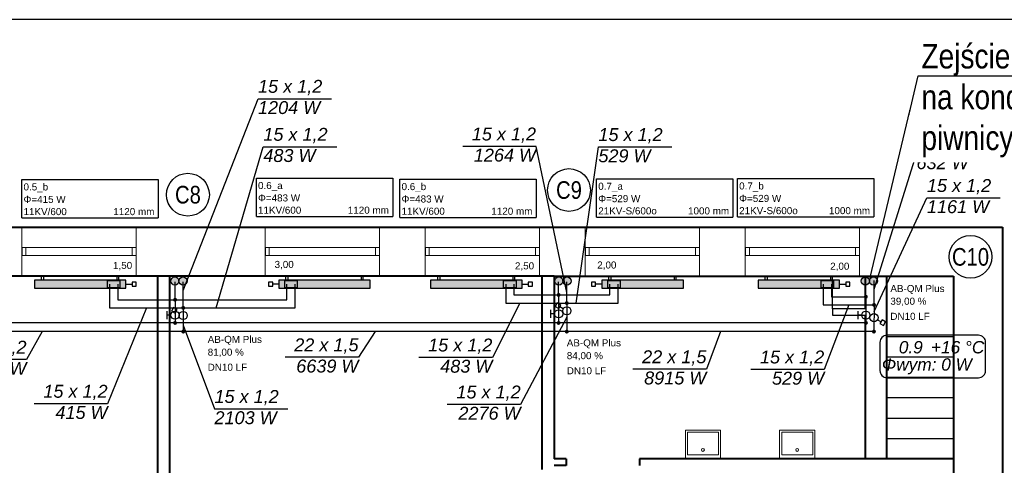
# Model space of a CAD drawing. Header units: millimetres. Extents: x 50532 to 99257, y 49161 to 61325.
# Tile 15 of 95: x 66514 to 67720, y 51515 to 52061. Entities that reach past the tile are written whole.
import ezdxf
from ezdxf import colors
from ezdxf.entities.mleader import LeaderData, LeaderLine
from ezdxf.enums import TextEntityAlignment as Align
from ezdxf.lldxf.tags import DXFTag
from ezdxf.math import Vec2, Vec3

# ---------------------------------------------------------------- set-up
doc = ezdxf.new("R2010")
doc.units = ezdxf.units.MM
for name, color, linetype, lineweight in [('cienka', 250, 'Continuous', 18), ('gruba', 8, 'Continuous', 40), ('IS_OPIS', 7, 'Continuous', 9), ('KRESKOWANIE', 9, 'Continuous', 0), ('średnia', 8, 'Continuous', 25)]:
    doc.layers.add(name, color=color, linetype=linetype, lineweight=lineweight)
for name, color, linetype in [('CP_UCSSPEC', 8, 'Continuous'), ('IS_Opisy_działek_Therm', 7, 'SOLID'), ('IS_Text_Armatury_Therm', 7, 'Continuous'), ('IS_Text_Konstrukcji', 7, 'Continuous'), ('IS_Text_Odbiornikow_Therm', 7, 'Continuous'), ('TABELKA', 7, 'Continuous')]:
    doc.layers.add(name, color=color, linetype=linetype)
for name, color, linetype, true_color in [('IS_Armatura_podłączeniowa_grz._dolnozas.', 7, 'SOLID', 0x000000), ('IS_Armatura_Therm', 7, 'SOLID', 0x000000), ('IS_Grafika', 7, 'SOLID', 0x000000), ('IS_Grzejniki_Plan_rzut', 7, 'SOLID', 0x000000)]:
    doc.layers.add(name, color=color, linetype=linetype, true_color=true_color)
doc.layers.add('IS_Powrót', color=5, linetype='DASH', lineweight=30, true_color=0x0000ff)
doc.layers.add('IS_Zasilanie', color=1, linetype='SOLID', lineweight=30, true_color=0xff0000)
doc.styles.add('ARIAL', font='ARIALN.TTF')
doc.styles.add('Arial Narrow_1', font='ARIALN.TTF')
doc.styles.add('CP_ATTR', font='romans.shx')
doc.styles.get("Standard").update_dxf_attribs({"font": 'GOTHIC.TTF'})
tags = doc.linetypes.add('DASH', pattern=[15, 10, -5]).pattern_tags.tags
tags[6:7] = [DXFTag(74, 4), DXFTag(75, 0), DXFTag(340, '0'), DXFTag(46, 0.0), DXFTag(50, 0.0), DXFTag(44, 0.0), DXFTag(45, 0.0)]
tags[4:5] = [DXFTag(74, 4), DXFTag(75, 0), DXFTag(340, '0'), DXFTag(46, 0.0), DXFTag(50, 0.0), DXFTag(44, 0.0), DXFTag(45, 0.0)]
tags = doc.linetypes.add('SOLID', pattern=[10, 10, 0]).pattern_tags.tags
tags[6:7] = [DXFTag(74, 4), DXFTag(75, 0), DXFTag(340, '0'), DXFTag(46, 0.0), DXFTag(50, 0.0), DXFTag(44, 0.0), DXFTag(45, 0.0)]
tags[4:5] = [DXFTag(74, 4), DXFTag(75, 0), DXFTag(340, '0'), DXFTag(46, 0.0), DXFTag(50, 0.0), DXFTag(44, 0.0), DXFTag(45, 0.0)]

# ---------------------------------------------------------------- blocks, each defined once
blk = doc.blocks.new('cp_insbp_1')
blk.add_point((0, 0))
at = {"style": 'CP_ATTR', "flags": 9}
for tag in ['FORM', 'TYPE', 'ID', 'WIDTH', 'HEIGHT', 'SYSTEM', 'VERSION', 'PIPE', 'OTHER']:
    blk.add_attdef(tag, text='', height=0.00005, dxfattribs=at).set_placement((-1, 1), align=Align.MIDDLE_LEFT)
blk = doc.blocks.new('cp_insbp_2')
blk.add_point((0, 0))
at = {"style": 'CP_ATTR', "flags": 9}
for tag in ['FORM', 'TYPE', 'ID', 'WIDTH', 'HEIGHT', 'SYSTEM', 'VERSION', 'PIPE', 'OTHER']:
    blk.add_attdef(tag, text='', height=0.00005, dxfattribs=at).set_placement((-1, 1), align=Align.MIDDLE_LEFT)
blk = doc.blocks.new('cp_insbp_3')
blk.add_point((0, 0))
at = {"style": 'CP_ATTR', "flags": 9}
for tag in ['OTHER', 'PIPE', 'VERSION', 'SYSTEM', 'HEIGHT', 'WIDTH', 'ID', 'TYPE', 'FORM']:
    blk.add_attdef(tag, text='', height=0.00005, dxfattribs=at).set_placement((-1, 1), align=Align.MIDDLE_LEFT)
blk = doc.blocks.new('2DARZ_115a_f5x525s')
for p, q in [((-21.5, 0), (21.5, 0)), ((-21.5, 0), (-21.5, -35)), ((21.5, 0), (21.5, -35)), ((-19, -5), (19, -5)), ((-19, -5), (-19, -32.5)), ((19, -5), (19, -32.5)), ((-21.5, -35), (21.5, -35)), ((-19, -32.5), (19, -32.5))]:
    blk.add_line(p, q)
blk.add_circle((0, -10.9), 1.75)
at = {"layer": 'CP_UCSSPEC', "xscale": 0.005, "yscale": 0.005, "zscale": 0.005}
for name, p in [('cp_insbp_2', (-21.5, 0)), ('cp_insbp_1', (0, 0)), ('cp_insbp_3', (21.5, 0))]:
    blk.add_blockref(name, p, dxfattribs=at)
at = {"style": 'CP_ATTR', "flags": 9}
for tag in ['OTHER', 'PRICE', 'WEIGHT', 'CHARACTER', 'ORDER-NO', 'PRODUCT-TYPE', 'ARTICLE', 'PRODUCER', 'NUMBER', 'GROUP', 'NAME']:
    blk.add_attdef(tag, text='', height=0.00005, dxfattribs=at).set_placement((-9.4, -1.2), align=Align.MIDDLE_LEFT)
blk = doc.blocks.new('G$CD8E8D5A8')
at = {"layer": 'cienka'}
for p, q in [((3446, 2228.5), (3446, 2168.5)), ((3586, 2228.5), (3586, 2168.5)), ((3744, 2228.5), (3744, 2168.5)), ((3884, 2228.5), (3884, 2168.5)), ((3940, 2228.5), (3940, 2168.5)), ((4080, 2228.5), (4080, 2168.5)), ((4136, 2228.5), (4136, 2168.5)), ((4276, 2228.5), (4276, 2168.5)), ((4332, 2228.5), (4332, 2168.5)), ((4472, 2228.5), (4472, 2168.5)), ((3586, 2203.5), (3446, 2203.5)), ((3451, 2203.5), (3451, 2193.5)), ((3581, 2203.5), (3581, 2193.5)), ((3884, 2203.5), (3744, 2203.5)), ((3749, 2203.5), (3749, 2193.5)), ((3879, 2203.5), (3879, 2193.5)), ((4080, 2203.5), (3940, 2203.5)), ((3945, 2203.5), (3945, 2193.5)), ((4075, 2203.5), (4075, 2193.5)), ((4276, 2203.5), (4136, 2203.5)), ((4141, 2203.5), (4141, 2193.5)), ((4271, 2203.5), (4271, 2193.5)), ((4472, 2203.5), (4332, 2203.5)), ((4337, 2203.5), (4337, 2193.5)), ((4467, 2203.5), (4467, 2193.5)), ((3586, 2193.5), (3446, 2193.5)), ((3884, 2193.5), (3744, 2193.5)), ((4080, 2193.5), (3940, 2193.5)), ((4276, 2193.5), (4136, 2193.5)), ((4472, 2193.5), (4332, 2193.5))]:
    blk.add_line(p, q, dxfattribs=at)
at = {"layer": 'gruba'}
for p, q in [((2481, 2228.5), (4647, 2228.5)), ((4647, 2228.5), (4647, 1926.5)), ((4098, 2168.5), (2481, 2168.5)), ((3612, 2168.5), (3612, 1592.5)), ((3627, 2168.5), (3627, 1547.5)), ((4083, 2168.5), (4083, 1931.5)), ((4098, 2168.5), (4587, 2168.5)), ((4098, 2168.5), (4098, 1944.5)), ((4479, 2168.5), (4479, 2128.5)), ((4505, 2168.5), (4505, 1944.5)), ((4587, 2168.5), (4587, 1926.5)), ((4479, 2120.5), (4479, 1944.5)), ((4112.5, 1944.5), (4098, 1944.5)), ((4112.5, 1944.5), (4112.5, 1936.5)), ((4587, 1944.5), (4202.5, 1944.5)), ((4202.5, 1944.5), (4202.5, 1936.5)), ((4112.5, 1936.5), (4098, 1936.5))]:
    blk.add_line(p, q, dxfattribs=at)
at = {"layer": 'średnia'}
for p, q in [((3446, 2203.5), (3446, 2193.5)), ((3744, 2203.5), (3744, 2193.5)), ((3940, 2203.5), (3940, 2193.5)), ((4136, 2203.5), (4136, 2193.5)), ((4332, 2203.5), (4332, 2193.5)), ((4439, 2128.5), (4439, 2168.5)), ((4479, 2168.5), (4479, 2128.5)), ((4479, 2128.5), (4439, 2128.5)), ((4439, 2128.5), (4439, 2120.5)), ((4439, 2120.5), (4479, 2120.5)), ((4505, 2094.5), (4587, 2094.5)), ((4505, 2069.5), (4587, 2069.5)), ((4505, 2044.5), (4587, 2044.5)), ((4505, 2019.5), (4587, 2019.5)), ((4505, 1994.5), (4587, 1994.5)), ((4505, 1969.5), (4587, 1969.5)), ((4505, 1944.5), (4587, 1944.5))]:
    blk.add_line(p, q, dxfattribs=at)
at = {"layer": 'KRESKOWANIE', "ltscale": 20, "rotation": 179.9999999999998}
for p in [(4280.2, 1944.5), (4395.6, 1944.5)]:
    blk.add_blockref('2DARZ_115a_f5x525s', p, dxfattribs=at)

msp = doc.modelspace()

# ---------------------------------------------------------------- hatches: boundary and pattern name
at = {"layer": 'IS_Grafika', "transparency": 33554687}
h = msp.add_hatch(color=7, dxfattribs=at)
h.dxf.hatch_style = 1
edge = h.paths.add_edge_path()
edge.add_arc((66714, 51740.5), 5, 0, 360)
edge = h.paths.add_edge_path()
edge.add_arc((66704, 51740.5), 5, 0, 360)
h = msp.add_hatch(color=7, dxfattribs=at)
h.dxf.hatch_style = 1
edge = h.paths.add_edge_path()
edge.add_arc((67184.3, 51740.5), 5, 0, 360)
edge = h.paths.add_edge_path()
edge.add_arc((67174.3, 51740.5), 5, 0, 360)
h = msp.add_hatch(color=7, dxfattribs=at)
h.dxf.hatch_style = 1
edge = h.paths.add_edge_path()
edge.add_arc((67559.6, 51740.5), 5, 0, 360)
edge = h.paths.add_edge_path()
edge.add_arc((67549.6, 51740.5), 5, 0, 360)
at = {"layer": 'IS_Grzejniki_Plan_rzut'}
for points in [[(66644, 51741.6), (66532, 51741.6), (66532, 51731.6), (66644, 51731.6)], [(66943.3, 51741.6), (66831.3, 51741.6), (66831.3, 51731.6), (66943.3, 51731.6)], [(67129.2, 51741.6), (67017.2, 51741.6), (67017.2, 51731.6), (67129.2, 51731.6)], [(67326.8, 51741.6), (67226.8, 51741.6), (67226.8, 51731.6), (67326.8, 51731.6)], [(67518.2, 51741.6), (67418.2, 51741.6), (67418.2, 51731.6), (67518.2, 51731.6)]]:
    msp.add_hatch(color=8, dxfattribs=at).paths.add_polyline_path(points)
at = {"layer": 'IS_Opisy_działek_Therm'}
h = msp.add_hatch(color=1, dxfattribs=at)
edge = h.paths.add_edge_path()
edge.add_arc((67184, 51713.4), 2.4, 90, 450)
h = msp.add_hatch(color=1, dxfattribs=at)
edge = h.paths.add_edge_path()
edge.add_arc((67560.3, 51711.2), 2.4, 90, 450)
h = msp.add_hatch(color=1, dxfattribs=at)
edge = h.paths.add_edge_path()
edge.add_arc((66714.2, 51707.6), 2.4, 90, 450)
h = msp.add_hatch(color=1, dxfattribs=at)
edge = h.paths.add_edge_path()
edge.add_arc((66714.2, 51678.5), 2.4, 90, 450)
h = msp.add_hatch(color=1, dxfattribs=at)
edge = h.paths.add_edge_path()
edge.add_arc((67184, 51678.5), 2.4, 90, 450)
h = msp.add_hatch(color=1, dxfattribs=at)
edge = h.paths.add_edge_path()
edge.add_arc((67560.2, 51678.5), 2.4, 90, 450)
at = {"layer": 'IS_Powrót'}
h = msp.add_hatch(color=256, dxfattribs=at)
edge = h.paths.add_edge_path()
edge.add_arc((66704.2, 51689.1), 2.4, 90, 450)
h = msp.add_hatch(color=256, dxfattribs=at)
edge = h.paths.add_edge_path()
edge.add_arc((67174, 51689.1), 2.4, 90, 450)
at = {"layer": 'IS_Text_Armatury_Therm'}
h = msp.add_hatch(color=5, dxfattribs=at)
edge = h.paths.add_edge_path()
edge.add_arc((67174, 51723.4), 2.4, 90, 450)
h = msp.add_hatch(color=5, dxfattribs=at)
edge = h.paths.add_edge_path()
edge.add_arc((67550.3, 51721.2), 2.4, 90, 450)
h = msp.add_hatch(color=5, dxfattribs=at)
edge = h.paths.add_edge_path()
edge.add_arc((66704.2, 51717.6), 2.4, 90, 450)
h = msp.add_hatch(color=5, dxfattribs=at)
edge = h.paths.add_edge_path()
edge.add_arc((67550.4, 51689.1), 2.4, 90, 450)

# ---------------------------------------------------------------- linework, layer by layer
at = {"layer": 'IS_Armatura_podłączeniowa_grz._dolnozas.'}
for p, q in [((66637, 51740.6), (66621, 51740.6)), ((66621, 51740.6), (66621, 51732.6)), ((66637, 51732.6), (66637, 51740.6)), ((66854.3, 51740.6), (66838.3, 51740.6)), ((66838.3, 51740.6), (66838.3, 51732.6)), ((66854.3, 51732.6), (66854.3, 51740.6)), ((67122.2, 51740.6), (67106.2, 51740.6)), ((67106.2, 51740.6), (67106.2, 51732.6)), ((67122.2, 51732.6), (67122.2, 51740.6)), ((67249.8, 51740.6), (67233.8, 51740.6)), ((67233.8, 51740.6), (67233.8, 51732.6)), ((67249.8, 51732.6), (67249.8, 51740.6)), ((67511.2, 51740.6), (67495.2, 51740.6)), ((67495.2, 51740.6), (67495.2, 51732.6)), ((67511.2, 51732.6), (67511.2, 51740.6)), ((66621, 51732.6), (66637, 51732.6)), ((66838.3, 51732.6), (66854.3, 51732.6)), ((67106.2, 51732.6), (67122.2, 51732.6)), ((67233.8, 51732.6), (67249.8, 51732.6)), ((67495.2, 51732.6), (67511.2, 51732.6))]:
    msp.add_line(p, q, dxfattribs=at)
at = {"layer": 'IS_Armatura_Therm'}
for p, q in [((66644, 51736.6), (66651.5, 51736.6)), ((66656.5, 51739.1), (66651.5, 51739.1)), ((66651.5, 51739.1), (66651.5, 51734.1)), ((66656.5, 51734.1), (66656.5, 51739.1)), ((66823.8, 51739.1), (66818.8, 51739.1)), ((66818.8, 51739.1), (66818.8, 51734.1)), ((66823.8, 51734.1), (66823.8, 51739.1)), ((66831.3, 51736.6), (66823.8, 51736.6)), ((67129.2, 51736.6), (67136.8, 51736.6)), ((67141.8, 51739.1), (67136.8, 51739.1)), ((67136.8, 51739.1), (67136.8, 51734.1)), ((67141.8, 51734.1), (67141.8, 51739.1)), ((67219.2, 51739.1), (67214.2, 51739.1)), ((67214.2, 51739.1), (67214.2, 51734.1)), ((67219.2, 51734.1), (67219.2, 51739.1)), ((67226.8, 51736.6), (67219.2, 51736.6)), ((67518.2, 51736.6), (67525.8, 51736.6)), ((67530.8, 51739.1), (67525.8, 51739.1)), ((67525.8, 51739.1), (67525.8, 51734.1)), ((67530.8, 51734.1), (67530.8, 51739.1)), ((66651.5, 51734.1), (66656.5, 51734.1)), ((66818.8, 51734.1), (66823.8, 51734.1)), ((67136.8, 51734.1), (67141.8, 51734.1)), ((67214.2, 51734.1), (67219.2, 51734.1)), ((67525.8, 51734.1), (67530.8, 51734.1)), ((66694.2, 51703.6), (66694.2, 51693.6)), ((67164, 51705.3), (67164, 51695.3)), ((67169, 51700.3), (67164, 51700.3)), ((67540.3, 51703.6), (67540.3, 51693.6)), ((66699.2, 51698.6), (66694.2, 51698.6)), ((67545.3, 51698.6), (67540.3, 51698.6))]:
    msp.add_line(p, q, dxfattribs=at)
at = {"layer": 'IS_Armatura_Therm', "color": 1}
for p, q in [((67172.3, 51713.6), (67169.8, 51709.3)), ((67176.6, 51711.1), (67172.3, 51713.6)), ((66702.5, 51707.9), (66700, 51703.6)), ((66700, 51703.6), (66704.3, 51701.1)), ((66706.8, 51705.4), (66702.5, 51707.9)), ((66704.3, 51701.1), (66706.8, 51705.4)), ((66709.9, 51700.8), (66705.5, 51703.3)), ((67169.8, 51709.3), (67174.1, 51706.8)), ((67174.1, 51706.8), (67176.6, 51711.1)), ((67179.7, 51706.5), (67175.3, 51709)), ((67564.6, 51693.1), (67568.9, 51690.6)), ((67570.2, 51692.8), (67567.6, 51688.5)), ((67567.6, 51688.5), (67572, 51686)), ((67574.5, 51690.3), (67570.2, 51692.8)), ((67572, 51686), (67574.5, 51690.3))]:
    msp.add_line(p, q, dxfattribs=at)
at = {"layer": 'IS_Armatura_Therm'}
for centre in [(66704.2, 51698.6), (67174, 51700.3), (67550.3, 51698.6)]:
    msp.add_ellipse(centre, major_axis=(5, 0), ratio=1, dxfattribs=at)
at = {"layer": 'IS_Armatura_Therm', "color": 1}
for centre in [(66714.2, 51698.3), (67184, 51704), (67560.3, 51695.6)]:
    msp.add_ellipse(centre, major_axis=(5, 0), ratio=1, dxfattribs=at)
at = {"layer": 'IS_Grafika'}
for centre in [(66704, 51740.5), (66714, 51740.5), (67174.3, 51740.5), (67184.3, 51740.5), (67549.6, 51740.5), (67559.6, 51740.5)]:
    msp.add_circle(centre, 5, dxfattribs=at)
at = {"layer": 'IS_Grzejniki_Plan_rzut'}
for p, q in [((66644, 51741.6), (66532, 51741.6)), ((66532, 51741.6), (66532, 51731.6)), ((66540.8, 51741.6), (66540.8, 51746.6)), ((66540.8, 51746.6), (66543.2, 51746.6)), ((66543.2, 51746.6), (66543.2, 51741.6)), ((66635.2, 51746.6), (66632.8, 51746.6)), ((66632.8, 51746.6), (66632.8, 51741.6)), ((66635.2, 51741.6), (66635.2, 51746.6)), ((66644, 51731.6), (66644, 51741.6)), ((66943.3, 51741.6), (66831.3, 51741.6)), ((66831.3, 51741.6), (66831.3, 51731.6)), ((66840, 51741.6), (66840, 51746.6)), ((66840, 51746.6), (66842.5, 51746.6)), ((66842.5, 51746.6), (66842.5, 51741.6)), ((66934.5, 51746.6), (66932, 51746.6)), ((66932, 51746.6), (66932, 51741.6)), ((66934.5, 51741.6), (66934.5, 51746.6)), ((66943.3, 51731.6), (66943.3, 51741.6)), ((67129.2, 51741.6), (67017.2, 51741.6)), ((67017.2, 51741.6), (67017.2, 51731.6)), ((67026, 51741.6), (67026, 51746.6)), ((67026, 51746.6), (67028.5, 51746.6)), ((67028.5, 51746.6), (67028.5, 51741.6)), ((67120.5, 51746.6), (67118, 51746.6)), ((67118, 51746.6), (67118, 51741.6)), ((67120.5, 51741.6), (67120.5, 51746.6)), ((67129.2, 51731.6), (67129.2, 51741.6)), ((67326.8, 51741.6), (67226.8, 51741.6)), ((67226.8, 51741.6), (67226.8, 51731.6)), ((67235.5, 51741.6), (67235.5, 51746.6)), ((67235.5, 51746.6), (67238, 51746.6)), ((67238, 51746.6), (67238, 51741.6)), ((67318, 51746.6), (67315.5, 51746.6)), ((67315.5, 51746.6), (67315.5, 51741.6)), ((67318, 51741.6), (67318, 51746.6)), ((67326.8, 51731.6), (67326.8, 51741.6)), ((67518.2, 51741.6), (67418.2, 51741.6)), ((67418.2, 51741.6), (67418.2, 51731.6)), ((67427, 51741.6), (67427, 51746.6)), ((67427, 51746.6), (67429.5, 51746.6)), ((67429.5, 51746.6), (67429.5, 51741.6)), ((67509.5, 51746.6), (67507, 51746.6)), ((67507, 51746.6), (67507, 51741.6)), ((67509.5, 51741.6), (67509.5, 51746.6)), ((67518.2, 51731.6), (67518.2, 51741.6)), ((66532, 51731.6), (66644, 51731.6)), ((66831.3, 51731.6), (66943.3, 51731.6)), ((67017.2, 51731.6), (67129.2, 51731.6)), ((67226.8, 51731.6), (67326.8, 51731.6)), ((67418.2, 51731.6), (67518.2, 51731.6))]:
    msp.add_line(p, q, dxfattribs=at)
at = {"layer": 'IS_Opisy_działek_Therm'}
for p, q in [((66714.2, 51729), (66805.8, 51963.9)), ((66805.8, 51963.9), (66895.7, 51963.9)), ((66754.4, 51707.6), (66812.3, 51905.1)), ((66812.3, 51905.1), (66902.3, 51905.1)), ((67146.4, 51905.5), (67056.5, 51905.5)), ((67184, 51726.5), (67146.4, 51905.5)), ((67195.4, 51713.4), (67222.7, 51904.8)), ((67222.7, 51904.8), (67312.7, 51904.8)), ((67560.3, 51730.6), (67612.3, 51896.3)), ((67612.3, 51896.3), (67702.2, 51896.3)), ((67560.3, 51703.1), (67625.1, 51842.4)), ((67625.1, 51842.4), (67715, 51842.4)), ((67126.5, 51713.4), (67092.9, 51646.9)), ((66669.1, 51707.6), (66621.6, 51590.1)), ((67529.3, 51711.2), (67499.3, 51632.2)), ((67184, 51696.3), (67127.5, 51589.3)), ((66541.3, 51678.5), (66522.3, 51644.3)), ((66714.2, 51686.5), (66752.5, 51583.8)), ((66949.1, 51678.5), (66928.9, 51647.1)), ((67372.1, 51678.5), (67355, 51632.5)), ((66522.3, 51644.3), (66432.3, 51644.3)), ((66928.9, 51647.1), (66839, 51647.1)), ((67092.9, 51646.9), (67002.9, 51646.9)), ((67355, 51632.5), (67265, 51632.5)), ((67499.3, 51632.2), (67409.3, 51632.2)), ((66621.6, 51590.1), (66531.7, 51590.1)), ((66752.5, 51583.8), (66842.4, 51583.8)), ((67127.5, 51589.3), (67037.5, 51589.3))]:
    msp.add_line(p, q, dxfattribs=at)
at = {"layer": 'IS_Powrót'}
for p, q in [((66634, 51736.6), (66634, 51717.6)), ((66704.2, 51717.6), (66704.2, 51739.4)), ((66841.3, 51717.6), (66841.3, 51736.6)), ((67119.2, 51736.6), (67119.2, 51723.4)), ((67174, 51723.4), (67174, 51739.5)), ((67236.8, 51723.4), (67236.8, 51736.6)), ((67508.2, 51736.6), (67508.2, 51721.2)), ((67550.3, 51721.2), (67550.3, 51741)), ((66634, 51717.6), (66704.2, 51717.6)), ((66704.2, 51717.6), (66841.3, 51717.6)), ((66704.2, 51717.6), (66704.2, 51689.1)), ((67119.2, 51723.4), (67174, 51723.4)), ((67174, 51723.4), (67236.8, 51723.4)), ((67174, 51723.4), (67174, 51689.1)), ((67508.2, 51721.2), (67550.3, 51721.2)), ((67550.3, 51721.2), (67550.4, 51689.1)), ((66704.2, 51689.1), (66278.3, 51689.1)), ((67174, 51689.1), (66704.2, 51689.1)), ((67550.4, 51689.1), (67174, 51689.1))]:
    msp.add_line(p, q, dxfattribs=at)
at = {"layer": 'IS_Text_Konstrukcji', "linetype": 'SOLID'}
msp.add_lwpolyline([(67576.2, 51622), (67688.3, 51622, 0.414214), (67697, 51630.7), (67697, 51665.3, 0.414214), (67688.3, 51674), (67576.2, 51674, 0.414214), (67567.5, 51665.3), (67567.5, 51630.7, 0.414214), (67576.2, 51622)], format="xyb", dxfattribs=at)
at = {"layer": 'IS_Text_Konstrukcji', "ltscale": 20}
for centre in [(66720, 51846.3), (67186.7, 51852), (67678.5, 51770.1)]:
    msp.add_circle(centre, 26.2, dxfattribs=at)
at = {"layer": 'IS_Text_Odbiornikow_Therm', "linetype": 'SOLID'}
for p, q in [((66516.6, 51818), (66516.6, 51865)), ((66516.6, 51865), (66683.6, 51865)), ((66683.6, 51865), (66683.6, 51818)), ((66803.8, 51819.7), (66803.8, 51866.7)), ((66803.8, 51866.7), (66970.8, 51866.7)), ((66970.8, 51866.7), (66970.8, 51819.7)), ((66979.6, 51818.4), (66979.6, 51865.4)), ((66979.6, 51865.4), (67146.6, 51865.4)), ((67146.6, 51865.4), (67146.6, 51818.4)), ((67220.5, 51818.8), (67220.5, 51865.8)), ((67220.5, 51865.8), (67387.5, 51865.8)), ((67387.5, 51865.8), (67387.5, 51818.8)), ((67393.1, 51819.2), (67393.1, 51866.2)), ((67393.1, 51866.2), (67560.1, 51866.2)), ((67560.1, 51866.2), (67560.1, 51819.2)), ((66516.6, 51818), (66683.6, 51818)), ((66803.8, 51819.7), (66970.8, 51819.7)), ((66979.6, 51818.4), (67146.6, 51818.4)), ((67220.5, 51818.8), (67387.5, 51818.8)), ((67393.1, 51819.2), (67560.1, 51819.2))]:
    msp.add_line(p, q, dxfattribs=at)
at = {"layer": 'IS_Zasilanie'}
for p, q in [((66624, 51736.6), (66624, 51707.6)), ((66714.2, 51707.6), (66714.2, 51739.4)), ((66851.3, 51707.6), (66851.3, 51736.6)), ((67109.2, 51736.6), (67109.2, 51713.4)), ((67184, 51713.4), (67184, 51739.5)), ((67246.8, 51713.4), (67246.8, 51736.6)), ((67498.2, 51736.6), (67498.2, 51711.2)), ((67560.3, 51711.2), (67560.3, 51741)), ((67109.2, 51713.4), (67184, 51713.4)), ((67184, 51713.4), (67246.8, 51713.4)), ((67184, 51713.4), (67184, 51678.5)), ((66624, 51707.6), (66714.2, 51707.6)), ((66714.2, 51707.6), (66851.3, 51707.6)), ((66714.2, 51707.6), (66714.2, 51678.5)), ((67498.2, 51711.2), (67560.3, 51711.2)), ((67560.3, 51711.2), (67560.2, 51678.5)), ((66714.2, 51678.5), (66288.3, 51678.5)), ((67184, 51678.5), (66714.2, 51678.5)), ((67560.2, 51678.5), (67184, 51678.5))]:
    msp.add_line(p, q, dxfattribs=at)
at = {"layer": 'TABELKA'}
msp.add_lwpolyline([(62985.2, 49230.8), (68365.2, 49230.8), (68365.2, 52060.8), (62985.2, 52060.8)], close=True, dxfattribs=at)

# ---------------------------------------------------------------- block references
msp.add_blockref('G$CD8E8D5A8', (63070.6, 49578.1), dxfattribs=at)

# ---------------------------------------------------------------- texts
at = {"layer": 'IS_Opisy_działek_Therm', "char_height": 15.84}
for s, insert, attachment_point in [('\\fArial|b0|i1;15 x 1,2', (66805.8, 51968.2), 7), ('\\fArial|b0|i1;1204 W', (66805.8, 51961), 1), ('\\fArial|b0|i1;15 x 1,2', (66812.3, 51909.4), 7), ('\\fArial|b0|i1;15 x 1,2', (67146.4, 51909.8), 9), ('\\fArial|b0|i1;15 x 1,2', (67222.7, 51909.1), 7), ('\\fArial|b0|i1;15 x 1,2', (67612.3, 51900.6), 7), ('\\fArial|b0|i1;483 W', (66812.3, 51902.2), 1), ('\\fArial|b0|i1;1264 W', (67146.4, 51902.7), 3), ('\\fArial|b0|i1;529 W', (67222.7, 51901.9), 1), ('\\fArial|b0|i1;632 W', (67612.3, 51893.4), 1), ('\\fArial|b0|i1;15 x 1,2', (67625.1, 51846.7), 7), ('\\fArial|b0|i1;1161 W', (67625.1, 51839.5), 1), ('\\fArial|b0|i1;18 x 1,2', (66522.3, 51648.6), 9), ('\\fArial|b0|i1;22 x 1,5', (66928.9, 51651.4), 9), ('\\fArial|b0|i1;15 x 1,2', (67092.9, 51651.2), 9), ('\\fArial|b0|i1;22 x 1,5', (67355, 51636.8), 9), ('\\fArial|b0|i1;15 x 1,2', (67499.3, 51636.5), 9), ('\\fArial|b0|i1;4537 W', (66522.3, 51641.4), 3), ('\\fArial|b0|i1;6639 W', (66928.9, 51644.2), 3), ('\\fArial|b0|i1;483 W', (67092.9, 51644), 3), ('\\fArial|b0|i1;8915 W', (67355, 51629.6), 3), ('\\fArial|b0|i1;529 W', (67499.3, 51629.3), 3), ('\\fArial|b0|i1;15 x 1,2', (66621.6, 51594.5), 9), ('\\fArial|b0|i1;15 x 1,2', (66752.5, 51588.1), 7), ('\\fArial|b0|i1;15 x 1,2', (67127.5, 51593.6), 9), ('\\fArial|b0|i1;415 W', (66621.6, 51587.3), 3), ('\\fArial|b0|i1;2103 W', (66752.5, 51580.9), 1), ('\\fArial|b0|i1;2276 W', (67127.5, 51586.4), 3)]:
    msp.add_mtext(s, dxfattribs=dict(at, insert=insert, attachment_point=attachment_point))
at = {"layer": 'IS_Text_Armatury_Therm', "linetype": 'SOLID', "char_height": 8.64}
for s, insert, attachment_point in [('\\fArial|b0|i0;1,50  ', (66651.7, 51753.7), 9), ('\\fArial|b0|i0;3,00  ', (66826.1, 51754.9), 7), ('\\fArial|b0|i0;2,50  ', (67144, 51753.2), 9), ('\\fArial|b0|i0;2,00  ', (67221.3, 51754.2), 7), ('\\fArial|b0|i0;2,00  ', (67530.1, 51752.7), 9), ('\\fArial|b0|i0;AB-QM Plus', (67580.3, 51724.6), 7), ('\\fArial|b0|i0;39,00 %', (67580.3, 51709.8), 7), ('\\fArial|b0|i0;DN10 LF  ', (67580.3, 51692.8), 7), ('\\fArial|b0|i0;AB-QM Plus', (66744.2, 51662.3), 7), ('\\fArial|b0|i0;AB-QM Plus', (67184, 51658), 7), ('\\fArial|b0|i0;81,00 %', (66744.2, 51647.4), 7), ('\\fArial|b0|i0;84,00 %', (67184, 51643.1), 7), ('\\fArial|b0|i0;DN10 LF  ', (66744.2, 51630.4), 7), ('\\fArial|b0|i0;DN10 LF  ', (67184, 51626.1), 7)]:
    msp.add_mtext(s, dxfattribs=dict(at, insert=insert, attachment_point=attachment_point))
at = {"layer": 'IS_Text_Konstrukcji', "ltscale": 20, "style": 'Arial Narrow_1'}
for s, p in [('C8', (66720, 51846.3)), ('C9', (67186.7, 51852)), ('C10', (67678.5, 51770.1))]:
    msp.add_text(s, height=21.6, dxfattribs=at).set_placement(p, align=Align.MIDDLE_CENTER)
at = {"layer": 'IS_Text_Konstrukcji', "linetype": 'SOLID', "char_height": 15.12}
for s, insert, attachment_point in [('\\fArial|b0|i1;0.9', (67620, 51651.6), 9), ('\\fArial|b0|i1;+16 °C', (67630, 51651.6), 7), ('\\fArial|b0|i1;Φwym: 0 W', (67625, 51645.8), 2)]:
    msp.add_mtext(s, dxfattribs=dict(at, insert=insert, attachment_point=attachment_point))
at = {"layer": 'IS_Text_Odbiornikow_Therm', "linetype": 'SOLID', "char_height": 8.64, "attachment_point": 7}
for s, insert in [('\\fArial|b0|i0;0.5_b', (66518.6, 51849)), ('\\fArial|b0|i0;0.6_a', (66805.8, 51850.7)), ('\\fArial|b0|i0;0.6_b', (66981.6, 51849.4)), ('\\fArial|b0|i0;0.7_a', (67222.5, 51849.8)), ('\\fArial|b0|i0;0.7_b', (67395.1, 51850.2)), ('\\fArial|b0|i0;Φ=415 W', (66518.6, 51836.1)), ('\\fArial|b0|i0;Φ=483 W', (66805.8, 51837.9)), ('\\fArial|b0|i0;Φ=483 W', (66981.6, 51836.6)), ('\\fArial|b0|i0;Φ=529 W', (67222.5, 51837)), ('\\fArial|b0|i0;Φ=529 W', (67395.1, 51837.3)), ('\\fArial|b0|i0;11KV/600', (66805.8, 51822.9)), ('\\fArial|b0|i0;11KV/600', (66518.6, 51821.1)), ('\\fArial|b0|i0;1120 mm', (66628.6, 51821.1)), ('\\fArial|b0|i0;1120 mm', (66915.8, 51822.9)), ('\\fArial|b0|i0;11KV/600', (66981.6, 51821.6)), ('\\fArial|b0|i0;1120 mm', (67091.6, 51821.6)), ('\\fArial|b0|i0;21KV-S/600o', (67222.5, 51822)), ('\\fArial|b0|i0;1000 mm', (67332.5, 51822)), ('\\fArial|b0|i0;21KV-S/600o', (67395.1, 51822.3)), ('\\fArial|b0|i0;1000 mm', (67505.1, 51822.3))]:
    msp.add_mtext(s, dxfattribs=dict(at, insert=insert))

# ---------------------------------------------------------------- next in the draw order: leaders
at = {"layer": 'IS_OPIS'}
ml = msp.add_multileader_mtext('Standard', dxfattribs=at)
ml.set_content('{\\C250;\\c3355443;Zejście instalacji c.o. na kondygnacje piwnicy}', color=256, style='ARIAL')
ml.set_leader_properties(color=256)
ml.build(insert=Vec2(0, 0))
ml.multileader.update_dxf_attribs({"text_left_attachment_type": 6, "text_right_attachment_type": 6, "dogleg_length": 3, "arrow_head_size": 4.5})
ctx = ml.context
ctx.base_point, ctx.char_height, ctx.arrow_head_size, ctx.landing_gap_size, ctx.plane_origin = Vec3(67617.3, 51992), 30, 4.5, 1.12, Vec3(66196.1, 51700.9)
ctx.left_attachment, ctx.right_attachment = 6, 6
notes = []
notes.append((ctx, [(0, (1, 1, 0), (67614.3, 51992), (1, 0), 3, [(0, [(67554.6, 51740.5)], 0, [])])]))
ctx.mtext.insert, ctx.mtext.width, ctx.mtext.flow_direction = Vec3(67618.4, 52031), 361.815, 5
ctx.mtext.has_bg_fill, ctx.mtext.bg_color, ctx.mtext.bg_scale_factor, ctx.mtext.bg_transparency, ctx.mtext.use_window_bg_color = 1, -1027028792, 1.5, 0, 1
for ctx, leaders in notes:
    for number, flags, end, landing, length, lines in leaders:
        leader = LeaderData()
        leader.index, (leader.has_last_leader_line, leader.has_dogleg_vector, leader.attachment_direction) = number, flags
        leader.last_leader_point, leader.dogleg_vector, leader.dogleg_length = Vec3(end), Vec3(landing), length
        for number, points, colour, breaks in lines:
            line = LeaderLine()
            line.index, line.vertices, line.color, line.breaks = number, Vec3.list(points), colors.encode_raw_color(colour), breaks
            leader.lines.append(line)
        ctx.leaders.append(leader)

doc.saveas('drawing.dxf')
